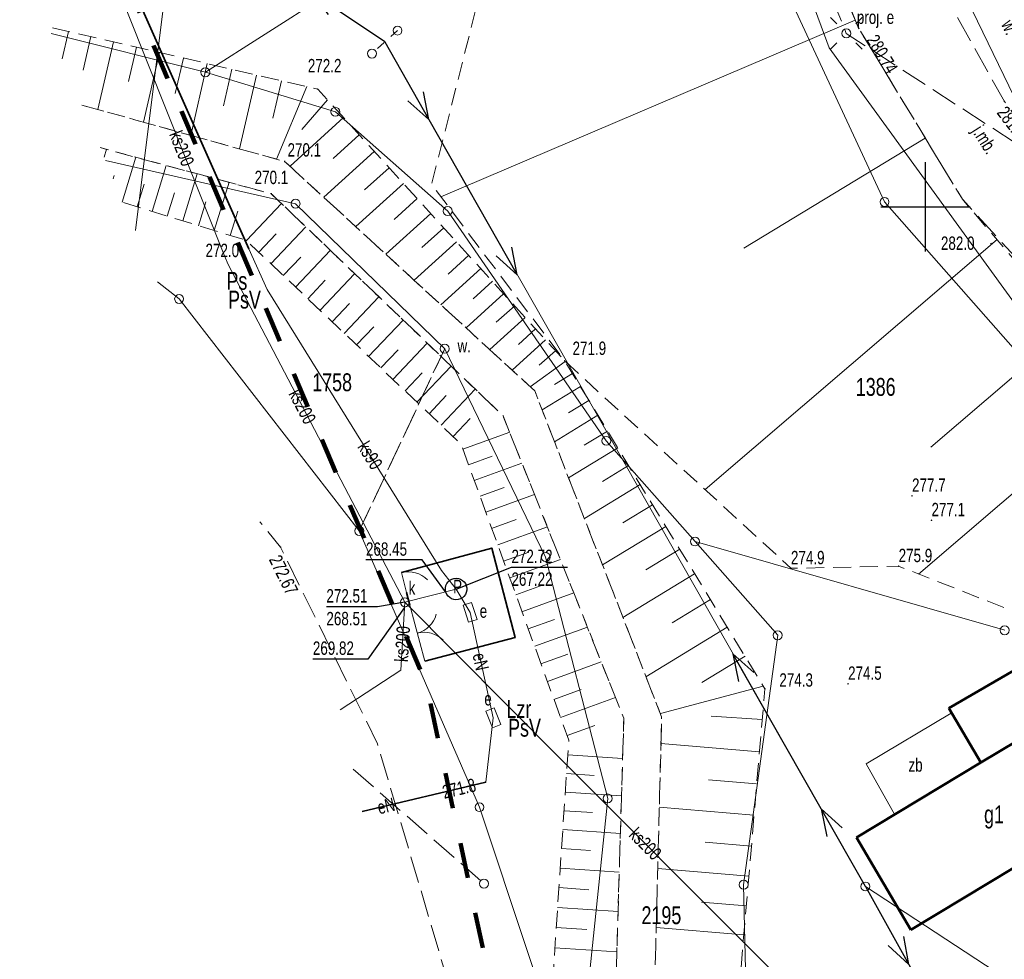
# Model space of a CAD drawing. Header units: metres. Extents: x 8377249 to 8377741, y 5529345 to 5529668.
# Tile 7 of 26: x 8377249 to 8377304, y 5529508 to 5529560. Entities that reach past the tile are written whole.
import ezdxf
from ezdxf.enums import TextEntityAlignment as Align

# ---------------------------------------------------------------- set-up
doc = ezdxf.new("R2010")
doc.units = ezdxf.units.M
doc.header["$MEASUREMENT"] = 0
for name, pattern in [('0.5_0.5', [1, 0.5, -0.5]), ('1.0_0.5', [1.5, 1, -0.5]), ('1.5_0.5', [2, 1.5, -0.5]), ('2.0_2.0', [4, 2, -2]), ('219-500', [0]), ('egkk-500', [2, 1.5, -0.5]), ('egug-500', [1, 0.5, -0.5]), ('otob_500', [0]), ('otof_500', [0]), ('suep_nn_500', [0]), ('suep_sn_500', [0]), ('supp_500', [1, 0.5, -0.5])]:
    doc.linetypes.add(name, pattern=pattern)
doc.layers.get('0').update_dxf_attribs({"color": 2, "linetype": 'CONTINUOUS', "lineweight": 5})
for name, color, linetype in [('000 Inne (niezydentyfikowane)', 7, 'CONTINUOUS'), ('202-punkt graniczny', 7, 'CONTINUOUS'), ('209-oznaczenie konturu klasyfikacyjnego', 7, 'CONTINUOUS'), ('210-oznaczenie konturu użytku gruntowego', 7, 'CONTINUOUS'), ('211-numer działki ewidencyjnej', 7, 'CONTINUOUS'), ('217-kontur klasyfikacyjny', 7, 'CONTINUOUS'), ('218-kontur użytku gruntowego', 7, 'CONTINUOUS'), ('219-działka ewidencyjna', 7, 'CONTINUOUS'), ('312-budynek ewidencyjny', 7, 'CONTINUOUS'), ('brama', 7, 'CONTINUOUS'), ('furtka', 7, 'CONTINUOUS'), ('jezdnia', 7, 'CONTINUOUS'), ('latarnia - ob. projektowany', 7, 'CONTINUOUS'), ('obudowa ochronna przewodu', 7, 'CONTINUOUS'), ('ogrodzenie trwałe', 7, 'CONTINUOUS'), ('Pieczątka na wyrysie', 7, 'CONTINUOUS'), ('pikieta naturalna', 7, 'CONTINUOUS'), ('pikieta sztuczna', 7, 'CONTINUOUS'), ('przepompownia', 7, 'CONTINUOUS'), ('przewód elektroenergetyczny niskiego napięcia', 7, 'CONTINUOUS'), ('przewód elektroenergetyczny niskiego napięcia - ob. projektowany', 7, 'CONTINUOUS'), ('przewód elektroenergetyczny podziemny', 7, 'CONTINUOUS'), ('przewód elektroenergetyczny średniego napięcia', 7, 'CONTINUOUS'), ('przewód gazowy', 7, 'CONTINUOUS'), ('przewód kanalizacyjny', 7, 'CONTINUOUS'), ('przewód kanalizacyjny-Atr1', 7, 'CONTINUOUS'), ('rzędna', 7, 'CONTINUOUS'), ('rzędna-Atr2', 7, 'CONTINUOUS'), ('rzędna-Atr3', 7, 'CONTINUOUS'), ('rów melioracyjny (poligon)', 7, 'CONTINUOUS'), ('rów przydrożny (poligon)', 7, 'CONTINUOUS'), ('skarpa nieumocniona', 7, 'CONTINUOUS'), ('studnia kanalizacyjna', 7, 'CONTINUOUS'), ('szafa elektroenergetyczna lub kontener', 7, 'CONTINUOUS'), ('słup przewodów napowietrznych', 7, 'CONTINUOUS'), ('zbiornik lub silos', 7, 'CONTINUOUS')]:
    doc.layers.add(name, color=color, linetype=linetype)
for name, color, linetype, lineweight in [('312-oznaczenie budynku ewidencyjnego-Atr117', 7, 'CONTINUOUS', 18), ('isa_V1BD385C50508125_TUsr', 7, 'CONTINUOUS', 25), ('jezdnia-Atr17', 7, 'CONTINUOUS', 18), ('latarnia - ob. projektowany-Atr17', 7, 'CONTINUOUS', 18), ('pikieta naturalna-Atr2', 7, 'CONTINUOUS', 18), ('pikieta sztuczna-Atr2', 7, 'CONTINUOUS', 18), ('przepompownia-Atr17', 7, 'CONTINUOUS', 18), ('przewód elektroenergetyczny podziemny-Atr1', 7, 'CONTINUOUS', 18), ('rów melioracyjny (poligon)-Atr17', 7, 'CONTINUOUS', 18), ('rów przydrożny (poligon)-Atr17', 7, 'CONTINUOUS', 18), ('studnia kanalizacyjna-Atr17', 7, 'CONTINUOUS', 18), ('szafa elektroenergetyczna lub kontener-Atr17', 7, 'CONTINUOUS', 18), ('zbiornik lub silos-Atr17', 7, 'CONTINUOUS', 18)]:
    doc.layers.add(name, color=color, linetype=linetype, lineweight=lineweight)
doc.styles.get("Standard").update_dxf_attribs({"font": 'IC-isocp.shx', "width": 0.75, "oblique": 15})
doc.linetypes.add('902-500', pattern='A,3.75,0,[1,ksztalty.shx,S=0.5,R=0,X=0,Y=0],3.75', length=7.5)

# ---------------------------------------------------------------- blocks, each defined once
blk = doc.blocks.new('202')
at = {"color": 0, "linetype": 'Continuous', "lineweight": 0}
blk.add_circle((0, 0), 0.25, dxfattribs=at)
blk = doc.blocks.new('SUEP1')
at = {"color": 0, "linetype": 'Continuous'}
for p, q in [((0, 0), (5, 0)), ((5, 0), (3.5, 0.5)), ((5, 0), (3.5, -0.5)), ((5, 0), (15, 0)), ((15, 0), (13.5, 0.5)), ((15, 0), (13.5, -0.5))]:
    blk.add_line(p, q, dxfattribs=at)
blk = doc.blocks.new('PW01')
at = {"linetype": 'Continuous', "lineweight": 13}
h = blk.add_hatch(color=0, dxfattribs=at)
edge = h.paths.add_edge_path()
edge.add_arc((0, 0), 0.045, 0, 360)
blk = doc.blocks.new('SM05')
at = {"color": 0, "linetype": 'Continuous', "lineweight": 13}
blk.add_circle((0, 0), 0.25, dxfattribs=at)
blk = doc.blocks.new('US18')
at = {"color": 0, "linetype": 'Continuous', "lineweight": 13}
for p, q in [((-0.5, -0.25), (-0.5, 0.25)), ((-0.5, 0.25), (0.5, 0.25)), ((0.5, -0.25), (0.5, 0.25)), ((-0.5, -0.25), (0.5, -0.25))]:
    blk.add_line(p, q, dxfattribs=at)
blk = doc.blocks.new('OK02')
at = {"color": 0, "linetype": 'Continuous', "lineweight": 0}
for centre, start, end in [((-1.5, 0), 0, 60), ((1.5, 0), 120, 180)]:
    blk.add_arc(centre, 1.5, start, end, dxfattribs=at)
blk = doc.blocks.new('US15')
at = {"color": 0, "linetype": 'Continuous', "lineweight": 13}
blk.add_circle((0, 0), 0.25, dxfattribs=at)
blk = doc.blocks.new('OK04')
at = {"color": 0, "linetype": 'Continuous', "lineweight": 0}
blk.add_arc((1.5, 0.001), 1.5, 120, 180, dxfattribs=at)
blk = doc.blocks.new('SM01')
at = {"color": 0, "linetype": 'Continuous', "lineweight": 13}
for p, q in [((-0.53, 0.531), (-0.883, 0.884)), ((0.531, 0.531), (0.884, 0.884)), ((-0.53, -0.53), (-0.883, -0.883)), ((0.531, -0.53), (0.884, -0.883))]:
    blk.add_line(p, q, dxfattribs=at)
blk.add_circle((0, 0), 0.25, dxfattribs=at)
blk = doc.blocks.new('m')
at = {"color": 0}
for p, q in [((8377300, 5529547.5), (8377300, 5529552.5)), ((8377297.5, 5529550), (8377302.5, 5529550))]:
    blk.add_line(p, q, dxfattribs=at)
at = {"layer": '000 Inne (niezydentyfikowane)', "color": 7, "linetype": 'Continuous', "lineweight": 18, "flags": 128}
for points in [[(8377296.07, 5529560.47), (8377272.87, 5529550.57)], [(8377252.01, 5529559.83), (8377251.655, 5529558.293)], [(8377253.26, 5529559.54), (8377252.83, 5529557.67)], [(8377254.53, 5529559.25), (8377253.65, 5529555.46)], [(8377255.82, 5529558.95), (8377255.37, 5529557.03)], [(8377257.12, 5529558.65), (8377256.22, 5529554.75)], [(8377258.45, 5529558.34), (8377257.99, 5529556.36)], [(8377259.79, 5529558.03), (8377258.86, 5529554.01)], [(8377261.16, 5529557.71), (8377260.69, 5529555.67)], [(8377262.54, 5529557.39), (8377261.59, 5529553.25)], [(8377263.95, 5529557.07), (8377263.46, 5529554.97)], [(8377265.37, 5529556.74), (8377263.67, 5529552.68)], [(8377266.52, 5529556), (8377265.09, 5529554.34)], [(8377267.42, 5529555.01), (8377264.42, 5529552.28)], [(8377268.29, 5529554.04), (8377266.84, 5529552.72)], [(8377299.99, 5529553.86), (8377289.83, 5529547.7)], [(8377254.005, 5529552.794), (8377254.14, 5529553.23)], [(8377269.14, 5529553.11), (8377266.31, 5529550.54)], [(8377255.02, 5529550.27), (8377255.79, 5529552.78)], [(8377256.7, 5529549.75), (8377257.49, 5529552.32)], [(8377258.42, 5529549.22), (8377259.23, 5529551.86)], [(8377269.97, 5529552.2), (8377268.59, 5529550.95)], [(8377254.525, 5529551.579), (8377254.58, 5529551.76)], [(8377255.86, 5529550.01), (8377256.25, 5529551.28)], [(8377260.18, 5529548.68), (8377261.01, 5529551.38)], [(8377270.77, 5529551.32), (8377268.1, 5529548.9)], [(8377257.55, 5529549.49), (8377257.95, 5529550.79)], [(8377259.29, 5529548.95), (8377259.7, 5529550.29)], [(8377261.98, 5529548.12), (8377263.94, 5529550.19)], [(8377271.54, 5529550.47), (8377270.25, 5529549.29)], [(8377261.07, 5529548.41), (8377261.49, 5529549.77)], [(8377272.3, 5529549.64), (8377269.78, 5529547.35)], [(8377262.67, 5529547.47), (8377263.65, 5529548.5)], [(8377263.35, 5529546.82), (8377265.31, 5529548.88)], [(8377273.03, 5529548.83), (8377271.81, 5529547.72)], [(8377273.74, 5529548.05), (8377271.37, 5529545.9)], [(8377304.01, 5529548.17), (8377287.66, 5529534.17)], [(8377264.73, 5529545.51), (8377266.68, 5529547.57)], [(8377264.04, 5529546.16), (8377265.02, 5529547.19)], [(8377274.43, 5529547.29), (8377273.28, 5529546.24)], [(8377275.1, 5529546.55), (8377272.87, 5529544.52)], [(8377265.41, 5529544.86), (8377266.39, 5529545.89)], [(8377266.1, 5529544.21), (8377268.04, 5529546.26)], [(8377275.75, 5529545.84), (8377274.67, 5529544.85)], [(8377267.46, 5529542.92), (8377269.4, 5529544.96)], [(8377276.38, 5529545.14), (8377274.28, 5529543.23)], [(8377266.78, 5529543.57), (8377267.75, 5529544.59)], [(8377277, 5529544.47), (8377275.97, 5529543.54)], [(8377268.82, 5529541.63), (8377270.75, 5529543.66)], [(8377277.59, 5529543.81), (8377275.61, 5529542.01)], [(8377268.15, 5529542.27), (8377269.11, 5529543.29)], [(8377278.17, 5529543.17), (8377277.21, 5529542.3)], [(8377308.18, 5529543.29), (8377300.3, 5529536.55)], [(8377278.73, 5529542.56), (8377276.86, 5529540.86)], [(8377269.5, 5529540.99), (8377270.47, 5529542)], [(8377270.18, 5529540.34), (8377272.1, 5529542.37)], [(8377279.28, 5529541.95), (8377278.37, 5529541.13)], [(8377279.82, 5529541.35), (8377277.87, 5529539.93)], [(8377271.53, 5529539.06), (8377273.45, 5529541.08)], [(8377270.86, 5529539.7), (8377271.82, 5529540.71)], [(8377280.23, 5529540.67), (8377279.23, 5529540.05)], [(8377272.88, 5529537.78), (8377274.79, 5529539.8)], [(8377280.68, 5529539.94), (8377278.54, 5529538.63)], [(8377272.21, 5529538.42), (8377273.16, 5529539.43)], [(8377281.15, 5529539.16), (8377280.01, 5529538.46)], [(8377311.4, 5529539.54), (8377299.61, 5529529.44)], [(8377273.55, 5529537.15), (8377274.5, 5529538.15)], [(8377281.66, 5529538.33), (8377279.23, 5529536.85)], [(8377282.2, 5529537.45), (8377280.9, 5529536.66)], [(8377274.1, 5529536.43), (8377276.72, 5529537.39)], [(8377282.77, 5529536.51), (8377280.02, 5529534.83)], [(8377274.42, 5529535.56), (8377275.74, 5529536.04)], [(8377274.74, 5529534.68), (8377277.41, 5529535.65)], [(8377283.38, 5529535.51), (8377281.91, 5529534.62)], [(8377275.06, 5529533.8), (8377276.41, 5529534.29)], [(8377284.03, 5529534.45), (8377280.91, 5529532.55)], [(8377275.38, 5529532.9), (8377278.11, 5529533.89)], [(8377284.72, 5529533.32), (8377283.06, 5529532.3)], [(8377275.71, 5529531.99), (8377277.09, 5529532.5)], [(8377276.05, 5529531.08), (8377278.83, 5529532.09)], [(8377285.46, 5529532.11), (8377281.92, 5529529.95)], [(8377286.24, 5529530.83), (8377284.35, 5529529.68)], [(8377276.38, 5529530.16), (8377277.79, 5529530.67)], [(8377276.72, 5529529.22), (8377279.56, 5529530.26)], [(8377287.07, 5529529.46), (8377283.06, 5529527.01)], [(8377277.07, 5529528.28), (8377278.5, 5529528.8)], [(8377277.41, 5529527.33), (8377280.31, 5529528.38)], [(8377287.96, 5529528.01), (8377285.82, 5529526.7)], [(8377277.76, 5529526.37), (8377279.23, 5529526.9)], [(8377278.12, 5529525.4), (8377281.07, 5529526.47)], [(8377288.9, 5529526.46), (8377284.35, 5529523.69)], [(8377278.47, 5529524.41), (8377279.97, 5529524.96)], [(8377289.9, 5529524.83), (8377287.48, 5529523.36)], [(8377278.83, 5529523.42), (8377281.85, 5529524.52)], [(8377290.92, 5529523.16), (8377285.16, 5529521.63)], [(8377279.2, 5529522.42), (8377280.72, 5529522.98)], [(8377279.57, 5529521.41), (8377282.64, 5529522.53)], [(8377290.86, 5529521.3), (8377288.01, 5529521.47)], [(8377279.94, 5529520.39), (8377281.49, 5529520.95)], [(8377290.71, 5529519.48), (8377285.19, 5529519.95)], [(8377279.97, 5529519.31), (8377283.04, 5529519.1)], [(8377279.9, 5529518.27), (8377281.46, 5529518.16)], [(8377290.55, 5529517.68), (8377287.85, 5529517.92)], [(8377279.84, 5529517.23), (8377282.98, 5529517.02)], [(8377279.77, 5529516.18), (8377281.36, 5529516.08)], [(8377290.4, 5529515.93), (8377285.1, 5529516.38)], [(8377279.69, 5529515.13), (8377282.92, 5529514.91)], [(8377290.26, 5529514.2), (8377287.66, 5529514.43)], [(8377279.62, 5529514.06), (8377281.25, 5529513.95)], [(8377279.55, 5529512.97), (8377282.85, 5529512.75)], [(8377290.11, 5529512.51), (8377285.01, 5529512.95)], [(8377279.48, 5529511.88), (8377281.15, 5529511.76)], [(8377289.97, 5529510.86), (8377287.47, 5529511.07)], [(8377279.4, 5529510.77), (8377282.79, 5529510.54)], [(8377279.33, 5529509.64), (8377281.04, 5529509.53)], [(8377289.83, 5529509.23), (8377284.92, 5529509.65)], [(8377279.25, 5529508.5), (8377282.72, 5529508.27)]]:
    blk.add_lwpolyline(points, dxfattribs=at)
at = {"layer": '217-kontur klasyfikacyjny', "color": 92, "linetype": 'egkk-500', "lineweight": 18, "flags": 128}
for points in [[(8377268.3, 5529531.85), (8377273.08, 5529542.06)], [(8377273.08, 5529542.06), (8377268.3, 5529531.85)]]:
    blk.add_lwpolyline(points, dxfattribs=at)
at = {"layer": '218-kontur użytku gruntowego', "color": 3, "linetype": 'egug-500', "lineweight": 18, "flags": 128}
for points in [[(8377273.08, 5529542.06), (8377268.3, 5529531.85)], [(8377268.3, 5529531.85), (8377273.08, 5529542.06)]]:
    blk.add_lwpolyline(points, dxfattribs=at)
at = {"layer": '219-działka ewidencyjna', "color": 7, "linetype": '219-500', "lineweight": 18, "flags": 128}
for points in [[(8377286.42, 5529574.6), (8377259.68, 5529557.54)], [(8377297.71, 5529550.28), (8377286.42, 5529574.6)], [(8377259.68, 5529557.54), (8377251.043, 5529559.724)], [(8377266.96, 5529555.33), (8377259.68, 5529557.54)], [(8377273.25, 5529549.77), (8377266.96, 5529555.33)], [(8377264.73, 5529550.18), (8377254.085, 5529552.608)], [(8377273.08, 5529542.06), (8377264.73, 5529550.18)], [(8377308.65, 5529537.88), (8377297.71, 5529550.28)], [(8377282.13, 5529536.9), (8377273.25, 5529549.77)], [(8377258.21, 5529544.85), (8377256.994, 5529545.802)], [(8377268.3, 5529531.85), (8377258.21, 5529544.85)], [(8377278.73, 5529530.39), (8377273.08, 5529542.06)], [(8377287.1, 5529531.26), (8377282.13, 5529536.9)], [(8377275.03, 5529516.38), (8377268.3, 5529531.85)], [(8377304.44, 5529526.29), (8377287.1, 5529531.26)], [(8377291.73, 5529526.01), (8377287.1, 5529531.26)], [(8377282.21, 5529516.87), (8377278.73, 5529530.39)], [(8377291.73, 5529526.01), (8377289.82, 5529512.04)], [(8377282.21, 5529516.87), (8377280.46, 5529500.04)], [(8377280.46, 5529500.04), (8377275.03, 5529516.38)], [(8377290.05, 5529501.79), (8377289.82, 5529512.04)]]:
    blk.add_lwpolyline(points, dxfattribs=at)
at = {"layer": '312-budynek ewidencyjny', "color": 7, "linetype": 'Continuous', "lineweight": 50, "flags": 128}
for points in [[(8377301.32, 5529521.93), (8377308.81, 5529526.28)], [(8377303.1, 5529518.88), (8377301.32, 5529521.93)], [(8377303.1, 5529518.88), (8377306.2, 5529520.74)], [(8377306.2, 5529520.74), (8377303.1, 5529518.88)], [(8377296.14, 5529514.69), (8377303.1, 5529518.88)], [(8377309.29, 5529515.59), (8377299.18, 5529509.52)], [(8377299.18, 5529509.52), (8377296.14, 5529514.69)]]:
    blk.add_lwpolyline(points, dxfattribs=at)
at = {"layer": 'brama', "color": 7, "linetype": 'otob_500', "lineweight": 18, "flags": 128}
blk.add_lwpolyline([(8377271.13, 5529527.69), (8377271.96, 5529524.56)], dxfattribs=at)
at = {"layer": 'furtka', "color": 7, "linetype": 'otof_500', "lineweight": 18, "flags": 128}
blk.add_lwpolyline([(8377270.67, 5529529.52), (8377270.95, 5529528.4)], dxfattribs=at)
at = {"layer": 'jezdnia', "color": 7, "linetype": '1.5_0.5', "lineweight": 18, "flags": 128}
for points in [[(8377283.144, 5529593.01), (8377289.66, 5529576.44), (8377296.27, 5529560), (8377302.07, 5529550.43), (8377311.87, 5529539.72), (8377321.44, 5529532.01), (8377333.08, 5529525.23), (8377336.44, 5529523.17), (8377347.04, 5529517.14), (8377357.42, 5529511.57), (8377364.91, 5529506.84), (8377368.84, 5529504.63), (8377369.67, 5529505.21), (8377374.78, 5529504.38), (8377378.56, 5529503.18), (8377381.32, 5529501.98), (8377382.41, 5529500.95), (8377383.16, 5529499.4), (8377383.41, 5529498.3), (8377398.08, 5529492.24), (8377411.13, 5529488.31), (8377418.33, 5529487), (8377422.89, 5529486.54), (8377424.65, 5529486.32), (8377429.6, 5529486.17), (8377436.9, 5529486.34), (8377442.31, 5529486.7), (8377458.46, 5529490.15), (8377469.4, 5529497.25), (8377474.49, 5529503.23), (8377476.48, 5529506.89), (8377478.6, 5529512.54), (8377479.66, 5529519.27), (8377479.89, 5529528.7), (8377479.78, 5529531.63), (8377479.09, 5529535.77), (8377476.55, 5529551.02), (8377471.82, 5529578.31), (8377470.75, 5529584.35), (8377466.54, 5529612.38), (8377466.55, 5529629.77), (8377467.67, 5529634.01), (8377471.4, 5529641.19), (8377474.04, 5529644.66), (8377469.86, 5529647.28), (8377468.43, 5529644.8), (8377463.51, 5529635.43), (8377461.31, 5529623.29), (8377466.01, 5529583.11), (8377471.62, 5529550.62), (8377473.74, 5529537.55), (8377474.57, 5529530.99), (8377474.81, 5529527.61), (8377474.45, 5529520.19), (8377473.74, 5529515.3), (8377471.74, 5529509.33), (8377470.45, 5529506.72), (8377465.55, 5529500.85), (8377456.05, 5529494.71), (8377451.27, 5529493.76), (8377441.69, 5529491.79), (8377440.92, 5529491.69), (8377436.34, 5529491.36), (8377429.68, 5529491.17), (8377425.01, 5529491.4), (8377419.01, 5529491.93), (8377414.34, 5529492.64), (8377411.86, 5529493.14), (8377400.88, 5529496.37), (8377399.81, 5529496.66), (8377391.31, 5529500.55), (8377390.32, 5529501.03), (8377386.14, 5529503.37), (8377380.02, 5529506.56), (8377375.04, 5529509.04), (8377370.44, 5529511.09), (8377368.31, 5529511.87), (8377359.88, 5529515.88), (8377349.14, 5529521.46), (8377338.67, 5529527.08), (8377335.48, 5529529.18), (8377319.33, 5529539.78), (8377310.14, 5529548.36), (8377304.42, 5529555.91), (8377300.3, 5529563.28), (8377293.93, 5529578.63), (8377287.088, 5529596.149)], [(8377326.51, 5529418.012), (8377324.72, 5529419.77), (8377317.47, 5529428.58), (8377313.76, 5529432.26), (8377302.36, 5529450.7), (8377300.13, 5529453.65), (8377293.17, 5529465.59), (8377287.84, 5529474.21), (8377279.81, 5529487.65), (8377275.35, 5529499.55), (8377269.32, 5529519.92), (8377263.89, 5529530.95), (8377262.735, 5529532.372)]]:
    blk.add_lwpolyline(points, dxfattribs=at)
at = {"layer": 'obudowa ochronna przewodu', "color": 7, "linetype": 'Continuous', "lineweight": 35, "flags": 128}
for points in [[(8377262.12, 5529547.66), (8377256.03, 5529561.33)], [(8377290.74, 5529507.88), (8377279.45, 5529519.21)], [(8377268.469, 5529516.135), (8377275.38, 5529517.79)]]:
    blk.add_lwpolyline(points, dxfattribs=at)
at = {"layer": 'ogrodzenie trwałe', "color": 7, "linetype": '902-500', "lineweight": 35, "flags": 128}
for points in [[(8377270.67, 5529529.52), (8377275.72, 5529530.89), (8377277.03, 5529525.88), (8377271.96, 5529524.56)], [(8377270.95, 5529528.4), (8377271.13, 5529527.69)]]:
    blk.add_lwpolyline(points, dxfattribs=at)
at = {"layer": 'Pieczątka na wyrysie', "color": 6, "linetype": '2.0_2.0', "lineweight": 100, "flags": 128}
blk.add_lwpolyline([(8377323.73, 5529422.76), (8377420.35, 5529432.38), (8377449.98, 5529461.04), (8377474.1, 5529459.19), (8377505.85, 5529470.12), (8377522.08, 5529509.99), (8377508.32, 5529651.45), (8377422.59, 5529668.03), (8377402.84, 5529617.58), (8377398.96, 5529555.85), (8377347.1, 5529582.31), (8377323.82, 5529618.99), (8377254.67, 5529563.96), (8377272.05, 5529523.3), (8377279.63, 5529487.85), (8377300.02, 5529444.79)], close=True, dxfattribs=at)
at = {"layer": 'przepompownia', "color": 34, "linetype": 'Continuous', "lineweight": 25, "flags": 128}
blk.add_lwpolyline([(8377273.84, 5529528.01), (8377273.71, 5529528), (8377273.59, 5529528.01), (8377273.47, 5529528.05), (8377273.36, 5529528.12), (8377273.27, 5529528.2), (8377273.2, 5529528.3), (8377273.15, 5529528.42), (8377273.12, 5529528.54), (8377273.12, 5529528.67), (8377273.15, 5529528.79), (8377273.2, 5529528.91), (8377273.28, 5529529.01), (8377273.37, 5529529.09), (8377273.48, 5529529.15), (8377273.6, 5529529.19), (8377273.73, 5529529.2), (8377273.85, 5529529.19), (8377273.97, 5529529.15), (8377274.08, 5529529.08), (8377274.17, 5529529), (8377274.24, 5529528.9), (8377274.29, 5529528.78), (8377274.32, 5529528.66), (8377274.32, 5529528.53), (8377274.29, 5529528.41), (8377274.24, 5529528.29), (8377274.16, 5529528.19), (8377274.07, 5529528.11), (8377273.96, 5529528.05)], close=True, dxfattribs=at)
at = {"layer": 'przewód elektroenergetyczny niskiego napięcia', "color": 1, "linetype": 'suep_nn_500', "lineweight": 18, "flags": 128}
for points in [[(8377254.019, 5529569.832), (8377269.73, 5529559.24)], [(8377269.73, 5529559.24), (8377296.64, 5529511.94)], [(8377296.64, 5529511.94), (8377269.73, 5529559.24)], [(8377320.84, 5529468.64), (8377296.64, 5529511.94)]]:
    blk.add_lwpolyline(points, dxfattribs=at)
at = {"layer": 'przewód elektroenergetyczny niskiego napięcia - ob. projektowany', "color": 1, "linetype": '1.5_0.5', "lineweight": 18, "flags": 128}
for points in [[(8377500.424, 5529658.07), (8377484.71, 5529646.87), (8377458.47, 5529614.13), (8377477.06, 5529576.45), (8377484.01, 5529535.04), (8377480.46, 5529493.18), (8377440.11, 5529481.49), (8377399.05, 5529490.32), (8377360.65, 5529507.31), (8377330.78, 5529536.88), (8377295.57, 5529559.72), (8377282.278, 5529592.321)], [(8377267.962, 5529518.505), (8377275.28, 5529512.1)]]:
    blk.add_lwpolyline(points, dxfattribs=at)
at = {"layer": 'przewód elektroenergetyczny podziemny', "color": 1, "linetype": 'Continuous', "lineweight": 18, "flags": 128}
for points in [[(8377273.72, 5529528.6), (8377274.5, 5529527.29), (8377275.8, 5529521.38)], [(8377268.469, 5529516.135), (8377275.38, 5529517.79), (8377275.8, 5529521.38)], [(8377296.64, 5529511.94), (8377313.45, 5529500.93)]]:
    blk.add_lwpolyline(points, dxfattribs=at)
at = {"layer": 'przewód elektroenergetyczny średniego napięcia', "color": 1, "linetype": 'suep_sn_500', "lineweight": 18, "flags": 128}
blk.add_lwpolyline([(8377258.876, 5529573.697), (8377255.76, 5529548.69)], dxfattribs=at)
at = {"layer": 'przewód gazowy', "color": 52, "linetype": 'Continuous', "lineweight": 18, "flags": 128}
blk.add_lwpolyline([(8377279.417, 5529590.044), (8377288.31, 5529576.01), (8377294.61, 5529558.92), (8377307.75, 5529540.81), (8377317.84, 5529533.66), (8377338.55, 5529520.28)], dxfattribs=at)
at = {"layer": 'przewód kanalizacyjny', "color": 34, "linetype": 'Continuous', "lineweight": 18, "flags": 128}
for points in [[(8377273.72, 5529528.6), (8377272.91, 5529529.64), (8377263.14, 5529545.37), (8377262.12, 5529547.66), (8377256.03, 5529561.33), (8377255.7, 5529562.08), (8377249.283, 5529563.842)], [(8377270.85, 5529527.86), (8377260.95, 5529546.78), (8377260.76, 5529547.27), (8377255.36, 5529560.79), (8377255.15, 5529561.33), (8377249.743, 5529562.765)], [(8377273.72, 5529528.6), (8377270.85, 5529527.86), (8377270.62, 5529524.05), (8377267.235, 5529521.842)], [(8377346.612, 5529420.014), (8377328.08, 5529441.98), (8377308.64, 5529469.19), (8377307.85, 5529471.19), (8377306.2, 5529475.39), (8377297.63, 5529497.2), (8377294.8, 5529503.81), (8377290.74, 5529507.88), (8377279.45, 5529519.21), (8377270.85, 5529527.86)]]:
    blk.add_lwpolyline(points, dxfattribs=at)
at = {"layer": 'rzędna-Atr2', "color": 7, "flags": 128}
for points in [[(8377273.13, 5529528.45), (8377271.82, 5529530.23), (8377268.674, 5529530.23)], [(8377273.72, 5529528.6), (8377276.82, 5529529.82), (8377279.966, 5529529.82)], [(8377270.83, 5529527.57), (8377268.78, 5529524.68), (8377265.698, 5529524.68)], [(8377270.85, 5529527.86), (8377269.31, 5529527.61), (8377266.456, 5529527.61)]]:
    blk.add_lwpolyline(points, dxfattribs=at)
at = {"layer": 'rów melioracyjny (poligon)', "color": 7, "linetype": '0.5_0.5', "lineweight": 18, "flags": 128}
blk.add_lwpolyline([(8377253.78, 5529553.322), (8377263.37, 5529550.74), (8377276.35, 5529538.3), (8377283.11, 5529521.36), (8377282.5, 5529500.83), (8377290.47, 5529482.82), (8377294.8, 5529475.07), (8377295.71, 5529473.41), (8377297.92, 5529474.12), (8377296.66, 5529476.37), (8377292.32, 5529484.4), (8377284.7, 5529501.03), (8377285.23, 5529521.44), (8377278.12, 5529539.7), (8377264.12, 5529552.55), (8377252.76, 5529555.708)], dxfattribs=at)
at = {"layer": 'rów przydrożny (poligon)', "color": 7, "linetype": 'Continuous', "lineweight": 18, "flags": 128}
blk.add_lwpolyline([(8377301.16, 5529564.04), (8377304.97, 5529556.16), (8377310.49, 5529548.69), (8377319.72, 5529540.22), (8377339.02, 5529527.77), (8377348.04, 5529522.98), (8377360.09, 5529517.82), (8377367.26, 5529513.45), (8377375.37, 5529509.54), (8377386.89, 5529503.61), (8377390.61, 5529501.85), (8377397.27, 5529498.67), (8377401.13, 5529497.16), (8377405.63, 5529495.37), (8377414.49, 5529493.35)], dxfattribs=at)
at = {"layer": 'skarpa nieumocniona', "color": 7, "linetype": '1.0_0.5', "lineweight": 18, "flags": 128}
for points in [[(8377278.286, 5529589.144), (8377277.83, 5529573.02), (8377272.35, 5529551.26), (8377279.8, 5529541.38), (8377292.47, 5529529.76), (8377298.5, 5529529.88), (8377305.78, 5529527.02), (8377308.81, 5529526.28), (8377310.65, 5529523.53), (8377314.17, 5529525.56), (8377317.27, 5529520.21), (8377313.74, 5529518.17), (8377317.3, 5529512.22), (8377323.75, 5529506.31), (8377331.47, 5529499.84), (8377332.19, 5529497.26), (8377333.17, 5529495.89), (8377335.32, 5529499.03), (8377339.1, 5529503.55), (8377345.07, 5529506.64), (8377355.18, 5529502.92), (8377363.6, 5529497.34), (8377365.79, 5529497.23), (8377373.46, 5529495.25), (8377383.03, 5529494.97), (8377382.34, 5529496.99), (8377377.73, 5529497.4), (8377368.36, 5529502.16), (8377366.86, 5529503.36), (8377345.78, 5529515.96), (8377335.09, 5529520.32), (8377321.44, 5529532.01), (8377311.44, 5529539.49), (8377302.07, 5529550.43), (8377296.27, 5529560), (8377288.47, 5529578.29), (8377282.767, 5529592.71)], [(8377278.286, 5529589.144), (8377277.83, 5529573.02), (8377272.35, 5529551.26), (8377279.8, 5529541.38), (8377292.47, 5529529.76), (8377298.5, 5529529.88), (8377305.78, 5529527.02), (8377308.81, 5529526.28), (8377310.65, 5529523.53), (8377314.17, 5529525.56), (8377317.27, 5529520.21), (8377313.74, 5529518.17), (8377317.3, 5529512.22), (8377323.75, 5529506.31), (8377331.47, 5529499.84), (8377332.19, 5529497.26), (8377333.17, 5529495.89), (8377335.32, 5529499.03), (8377339.1, 5529503.55), (8377345.07, 5529506.64), (8377355.18, 5529502.92), (8377363.6, 5529497.34), (8377365.79, 5529497.23), (8377373.46, 5529495.25), (8377383.03, 5529494.97), (8377382.34, 5529496.99), (8377377.73, 5529497.4), (8377368.36, 5529502.16), (8377366.86, 5529503.36), (8377345.78, 5529515.96), (8377335.09, 5529520.32), (8377321.44, 5529532.01), (8377311.44, 5529539.49), (8377302.07, 5529550.43), (8377296.27, 5529560), (8377288.47, 5529578.29), (8377282.767, 5529592.71)], [(8377252.76, 5529555.708), (8377264.12, 5529552.55), (8377278.12, 5529539.7), (8377285.23, 5529521.44), (8377284.7, 5529501.03), (8377292.32, 5529484.4), (8377296.66, 5529476.37), (8377297.92, 5529474.12), (8377300.29, 5529474.87), (8377299.31, 5529476.79), (8377296.47, 5529483.31), (8377293.65, 5529490.65), (8377289.23, 5529502.21), (8377291.01, 5529523.01), (8377279.8, 5529541.38), (8377265.97, 5529556.6), (8377250.888, 5529560.087)], [(8377252.76, 5529555.708), (8377264.12, 5529552.55), (8377278.12, 5529539.7), (8377285.23, 5529521.44), (8377284.7, 5529501.03), (8377292.32, 5529484.4), (8377296.66, 5529476.37), (8377297.92, 5529474.12), (8377300.29, 5529474.87), (8377299.31, 5529476.79), (8377296.47, 5529483.31), (8377293.65, 5529490.65), (8377289.23, 5529502.21), (8377291.01, 5529523.01), (8377279.8, 5529541.38), (8377265.97, 5529556.6), (8377250.888, 5529560.087)], [(8377255.096, 5529550.243), (8377261.97, 5529548.13), (8377273.99, 5529536.73), (8377280.03, 5529520.14), (8377278.64, 5529499.36), (8377284.88, 5529486.33), (8377287.61, 5529481.54), (8377291.38, 5529474.41), (8377293.28, 5529472.87), (8377293.84, 5529472.81), (8377295.71, 5529473.41), (8377294.8, 5529475.07), (8377290.47, 5529482.82), (8377282.5, 5529500.83), (8377283.11, 5529521.36), (8377276.35, 5529538.3), (8377263.37, 5529550.74), (8377253.78, 5529553.322)], [(8377255.096, 5529550.243), (8377261.97, 5529548.13), (8377273.99, 5529536.73), (8377280.03, 5529520.14), (8377278.64, 5529499.36), (8377284.88, 5529486.33), (8377287.61, 5529481.54), (8377291.38, 5529474.41), (8377293.28, 5529472.87), (8377293.84, 5529472.81), (8377295.71, 5529473.41), (8377294.8, 5529475.07), (8377290.47, 5529482.82), (8377282.5, 5529500.83), (8377283.11, 5529521.36), (8377276.35, 5529538.3), (8377263.37, 5529550.74), (8377253.78, 5529553.322)]]:
    blk.add_lwpolyline(points, dxfattribs=at)
at = {"layer": 'słup przewodów napowietrznych', "color": 7, "linetype": 'supp_500', "lineweight": 18, "flags": 128}
blk.add_lwpolyline([(8377270.44, 5529559.88), (8377269.01, 5529558.59)], dxfattribs=at)
at = {"layer": 'zbiornik lub silos', "color": 7, "linetype": 'Continuous', "lineweight": 18, "flags": 128}
blk.add_lwpolyline([(8377298.29, 5529515.96), (8377303.1, 5529518.88), (8377301.44, 5529521.65), (8377296.68, 5529518.8)], close=True, dxfattribs=at)
at = {"layer": '202-punkt graniczny', "color": 7, "linetype": 'Continuous', "lineweight": 18}
for p in [(8377259.68, 5529557.54), (8377266.96, 5529555.33), (8377264.73, 5529550.18), (8377297.71, 5529550.28), (8377273.25, 5529549.77), (8377258.21, 5529544.85), (8377273.08, 5529542.06), (8377282.13, 5529536.9), (8377268.3, 5529531.85), (8377287.1, 5529531.26), (8377278.73, 5529530.39), (8377304.44, 5529526.29), (8377291.73, 5529526.01), (8377282.21, 5529516.87), (8377275.03, 5529516.38), (8377289.82, 5529512.04)]:
    blk.add_blockref('202', p, dxfattribs=at)
at = {"layer": 'brama', "color": 7, "linetype": 'Continuous', "lineweight": 18, "rotation": 284.852}
blk.add_blockref('OK02', (8377271.545, 5529526.125), dxfattribs=at)
at = {"layer": 'furtka', "color": 7, "linetype": 'Continuous', "lineweight": 18, "rotation": 284.036}
blk.add_blockref('OK04', (8377270.67, 5529529.52), dxfattribs=at)
at = {"layer": 'latarnia - ob. projektowany', "color": 7, "linetype": 'Continuous', "lineweight": 18}
blk.add_blockref('SM01', (8377295.57, 5529559.72), dxfattribs=at)
at = {"layer": 'pikieta naturalna', "color": 7, "linetype": 'Continuous', "lineweight": 13}
for p in [(8377265.97, 5529556.6), (8377264.12, 5529552.55), (8377263.37, 5529550.74), (8377261.97, 5529548.13), (8377303.68, 5529547.95), (8377279.8, 5529541.38), (8377299.25, 5529533.82), (8377300.34, 5529532.45), (8377292.47, 5529529.76), (8377298.5, 5529529.88), (8377295.67, 5529523.29), (8377291.01, 5529523.01)]:
    blk.add_blockref('PW01', p, dxfattribs=at)
at = {"layer": 'pikieta sztuczna', "color": 7, "linetype": 'Continuous', "lineweight": 13}
for p in [(8377296.27, 5529560), (8377304.42, 5529555.91), (8377263.89, 5529530.95)]:
    blk.add_blockref('PW01', p, dxfattribs=at)
at = {"layer": 'przewód elektroenergetyczny niskiego napięcia', "color": 1, "linetype": 'Continuous', "lineweight": 18}
for p, rotation in [((8377269.73, 5529559.24), 146.013), ((8377269.73, 5529559.24), 299.636), ((8377296.64, 5529511.94), 119.636), ((8377296.64, 5529511.94), 299.1999999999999)]:
    blk.add_blockref('SUEP1', p, dxfattribs=dict(at, rotation=rotation))
at = {"layer": 'rzędna', "color": 34, "linetype": 'Continuous', "lineweight": 25}
blk.add_blockref('PW01', (8377273.72, 5529528.6), dxfattribs=at)
at = {"layer": 'rzędna', "color": 34, "linetype": 'Continuous', "lineweight": 18}
for p in [(8377273.13, 5529528.45), (8377270.83, 5529527.57), (8377270.85, 5529527.86)]:
    blk.add_blockref('PW01', p, dxfattribs=at)
at = {"layer": 'rzędna', "color": 1, "linetype": 'Continuous', "lineweight": 18}
blk.add_blockref('PW01', (8377275.38, 5529517.79), dxfattribs=at)
at = {"layer": 'studnia kanalizacyjna', "color": 34, "linetype": 'Continuous', "lineweight": 18}
blk.add_blockref('US15', (8377270.85, 5529527.86), dxfattribs=at)
at = {"layer": 'szafa elektroenergetyczna lub kontener', "color": 1, "linetype": 'Continuous', "lineweight": 18}
for p, rotation in [((8377274.5, 5529527.29), 287.7339999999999), ((8377275.8, 5529521.38), 291.921)]:
    blk.add_blockref('US18', p, dxfattribs=dict(at, rotation=rotation))
at = {"layer": 'słup przewodów napowietrznych', "color": 7, "linetype": 'Continuous', "lineweight": 18}
for name, p in [('SM05', (8377270.44, 5529559.88)), ('SM05', (8377269.01, 5529558.59)), ('US15', (8377275.28, 5529512.1)), ('US15', (8377296.64, 5529511.94))]:
    blk.add_blockref(name, p, dxfattribs=at)
at = {"layer": '209-oznaczenie konturu klasyfikacyjnego', "color": 92, "linetype": 'Continuous', "lineweight": 18, "width": 0.75}
for p in [(8377260.95, 5529545.31), (8377276.63, 5529521.33)]:
    blk.add_text('PsV', height=1, dxfattribs=at).set_placement(p, align=Align.TOP_LEFT)
at = {"layer": '210-oznaczenie konturu użytku gruntowego', "color": 3, "linetype": 'Continuous', "lineweight": 18, "width": 0.75}
for s, p in [('Ps', (8377260.86, 5529545.36)), ('Lzr', (8377276.54, 5529521.38))]:
    blk.add_text(s, height=1, dxfattribs=at).set_placement(p)
at = {"layer": '211-numer działki ewidencyjnej', "color": 7, "linetype": 'Continuous', "lineweight": 18, "width": 0.75}
for s, p in [('1758', (8377265.66, 5529539.68)), ('1386', (8377296.1, 5529539.42)), ('2195', (8377284.1, 5529509.83))]:
    blk.add_text(s, height=1, dxfattribs=at).set_placement(p)
at = {"layer": '312-oznaczenie budynku ewidencyjnego-Atr117', "color": 7, "width": 0.75}
blk.add_text('g1', height=1, dxfattribs=at).set_placement((8377303.84, 5529515.98), align=Align.MIDDLE_CENTER)
at = {"layer": 'jezdnia-Atr17', "color": 7, "width": 0.75}
blk.add_text('j.mb.', height=0.75, rotation=302.378, dxfattribs=at).set_placement((8377302.57, 5529554.26))
at = {"layer": 'latarnia - ob. projektowany-Atr17', "color": 7, "width": 0.75}
blk.add_text('proj. e', height=0.75, dxfattribs=at).set_placement((8377296.16, 5529560.25))
at = {"layer": 'pikieta naturalna-Atr2', "color": 7, "width": 0.75}
for s, p in [('272.2', (8377266.36, 5529557.54)), ('270.1', (8377263.38, 5529551.28))]:
    blk.add_text(s, height=0.75, dxfattribs=at).set_placement(p, align=Align.CENTER)
for s, p in [('270.1', (8377264.28, 5529552.82)), ('271.9', (8377280.24, 5529541.71)), ('274.3', (8377291.82, 5529523.13))]:
    blk.add_text(s, height=0.75, dxfattribs=at).set_placement(p)
blk.add_text('272.0', height=0.75, dxfattribs=at).set_placement((8377261.57, 5529547.94), align=Align.TOP_RIGHT)
blk.add_text('282.0', height=0.75, dxfattribs=at).set_placement((8377302.75, 5529547.97), align=Align.MIDDLE_RIGHT)
for s, p in [('277.7', (8377299.25, 5529533.82)), ('277.1', (8377300.34, 5529532.45)), ('275.9', (8377298.5, 5529529.88)), ('274.9', (8377292.47, 5529529.76)), ('274.5', (8377295.67, 5529523.29))]:
    blk.add_text(s, height=0.75, dxfattribs=at).set_placement(p, align=Align.BOTTOM_LEFT)
at = {"layer": 'pikieta sztuczna-Atr2', "color": 7, "width": 0.75}
blk.add_text('280.74', height=0.75, rotation=301.218, dxfattribs=at).set_placement((8377296.67, 5529559.35))
for s, rotation, p in [('281.34', 307.148, (8377304.56, 5529555.72)), ('272.67', 296.211, (8377263.89, 5529530.59))]:
    blk.add_text(s, height=0.75, rotation=rotation, dxfattribs=at).set_placement(p, align=Align.TOP_LEFT)
at = {"layer": 'przepompownia-Atr17', "color": 34, "width": 0.75}
blk.add_text('P', height=0.75, dxfattribs=at).set_placement((8377273.55, 5529528.74), align=Align.MIDDLE_LEFT)
at = {"layer": 'przewód elektroenergetyczny podziemny-Atr1', "color": 1, "width": 0.75}
for rotation, p in [(282.405, (8377275, 5529525)), (13.469, (8377269.33, 5529516.34))]:
    blk.add_text('eN', height=0.75, rotation=rotation, dxfattribs=at).set_placement(p, align=Align.MIDDLE_LEFT)
at = {"layer": 'przewód kanalizacyjny-Atr1', "color": 34, "width": 0.75}
for s, rotation, p in [('ks200', 291.772, (8377257.99, 5529554.21)), ('ks200', 297.621, (8377264.65, 5529539.71)), ('ks90', 301.844, (8377268.49, 5529536.76)), ('ks200', 86.545, (8377270.65, 5529524.52)), ('ks200', 314.898, (8377283.61, 5529515.04))]:
    blk.add_text(s, height=0.75, rotation=rotation, dxfattribs=at).set_placement(p, align=Align.MIDDLE_LEFT)
at = {"layer": 'rzędna-Atr2', "color": 34, "width": 0.75}
for s, p in [('268.45', (8377268.674, 5529530.238)), ('272.72', (8377276.82, 5529529.828)), ('272.51', (8377266.456, 5529527.618)), ('269.82', (8377265.698, 5529524.688))]:
    blk.add_text(s, height=0.75, dxfattribs=at).set_placement(p, align=Align.BOTTOM_LEFT)
at = {"layer": 'rzędna-Atr2', "color": 1, "width": 0.75}
blk.add_text('271.8', height=0.75, rotation=13.469, dxfattribs=at).set_placement((8377272.97, 5529517.21), align=Align.MIDDLE_LEFT)
at = {"layer": 'rzędna-Atr3', "color": 34, "width": 0.75}
for s, p in [('267.22', (8377276.82, 5529528.553)), ('268.51', (8377266.456, 5529526.343))]:
    blk.add_text(s, height=0.75, dxfattribs=at).set_placement(p, align=Align.BOTTOM_LEFT)
at = {"layer": 'rów melioracyjny (poligon)-Atr17', "color": 7, "width": 0.75}
blk.add_text('w.', height=0.75, dxfattribs=at).set_placement((8377273.8, 5529541.85))
at = {"layer": 'rów przydrożny (poligon)-Atr17', "color": 7, "width": 0.75}
blk.add_text('w.', height=0.75, rotation=295.804, dxfattribs=at).set_placement((8377304.22, 5529560.24))
at = {"layer": 'studnia kanalizacyjna-Atr17', "color": 34, "width": 0.75}
blk.add_text('k', height=0.75, dxfattribs=at).set_placement((8377271.06, 5529528.28))
at = {"layer": 'szafa elektroenergetyczna lub kontener-Atr17', "color": 1, "width": 0.75}
for p in [(8377275.04, 5529526.99), (8377275.3, 5529522.08)]:
    blk.add_text('e', height=0.75, dxfattribs=at).set_placement(p)
at = {"layer": 'zbiornik lub silos-Atr17', "color": 7, "width": 0.75}
blk.add_text('zb', height=0.75, dxfattribs=at).set_placement((8377299.05, 5529518.37))

msp = doc.modelspace()

# ---------------------------------------------------------------- block references
at = {"layer": 'isa_V1BD385C50508125_TUsr', "linetype": 'ByBlock'}
msp.add_blockref('m', (0, 0), dxfattribs=at)

doc.saveas('drawing.dxf')
